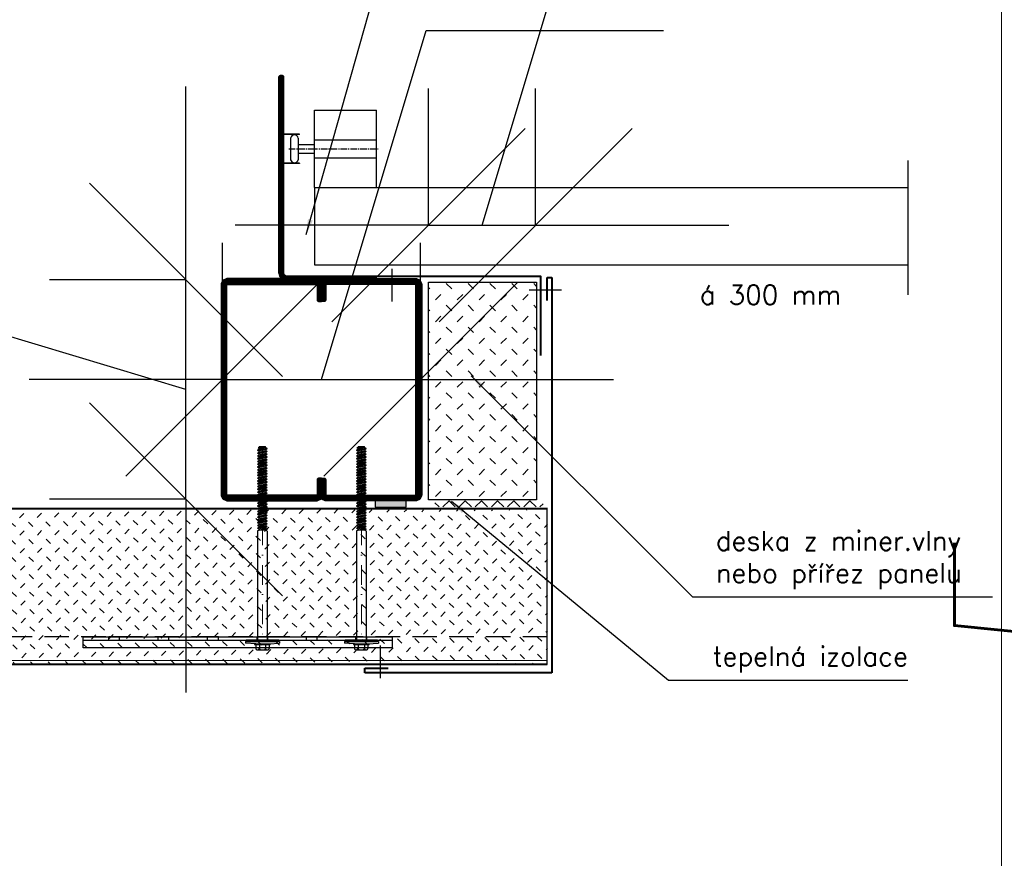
# Model space of a CAD drawing. Header units: millimetres. Extents: x -385852 to 238709, y -99680 to 201840.
# Tile 91 of 176: x 7180 to 7817, y -50822 to -50279. Entities that reach past the tile are written whole.
import ezdxf

# ---------------------------------------------------------------- set-up
doc = ezdxf.new("R2010")
doc.units = ezdxf.units.MM
for name, pattern in [('AI9-LType2', [6.350001, 4.233333, -0.705556, 0.705556, -0.705556]), ('DASHDOT', [25.4, 12.7, -6.35, 0, -6.35]), ('HIDDEN2', [4.7625, 3.175, -1.5875])]:
    doc.linetypes.add(name, pattern=pattern)
doc.layers.get('0').update_dxf_attribs({"color": 4})
doc.layers.get('Defpoints').update_dxf_attribs({"color": 8})
for name, color, linetype, lineweight in [('KING_DET_axis', 4, 'DASHDOT', 13), ('KING_DET_dimension', 3, 'Continuous', 25), ('KING_DET_drawing frame', 7, 'Continuous', 20), ('KING_DET_fastening', 7, 'Continuous', 25), ('KING_DET_flashing', 40, 'Continuous', 40), ('KING_DET_hatch', 1, 'Continuous', 18), ('KING_DET_panel-sheet', 5, 'Continuous', 40), ('KING_DET_remainder', 253, 'Continuous', 30), ('KING_DET_sealing', 9, 'Continuous', 25), ('KING_DET_secondary steel', 140, 'Continuous', 80), ('KING_DET_text-note', 7, 'Continuous', 25)]:
    doc.layers.add(name, color=color, linetype=linetype, lineweight=lineweight)
doc.layers.add('noprint', color=81, linetype='Continuous', plot=False)
doc.styles.get("Standard").update_dxf_attribs({"font": 'isocpeur.ttf', "height": 20})
doc.dimstyles.new('Cadkon', dxfattribs={"dimscale": 50, "dimtxt": 2.5, "dimasz": 2.5, "dimexe": 1.768, "dimexo": 5, "dimgap": 1, "dimtad": 1, "dimdec": 4, "dimrnd": 1, "dimdsep": 46, "dimtxsty": 'Standard', "dimblk1": 'OBLIQUE', "dimblk2": 'OBLIQUE', "dimsah": 1, "dimcen": 0.09, "dimadec": 0, "dimazin": 0, "dimtfac": 1, "dimtdec": 4, "dimtmove": 1, "dimatfit": 0, "dimfxl": 0, "dimtolj": 1, "dimtzin": 0, "dimarcsym": 0})
doc.dimstyles.new('detaily_10', dxfattribs={"dimtxt": 20, "dimasz": 10, "dimexe": 10, "dimexo": 10, "dimgap": 5, "dimtad": 1, "dimdec": 0, "dimtxsty": 'Standard', "dimblk": 'ARCHTICK', "dimcen": 3, "dimazin": 0, "dimtfac": 1, "dimtdec": 0, "dimtmove": 0, "dimatfit": 0, "dimfxl": 0, "dimarcsym": 0})

# ---------------------------------------------------------------- blocks, each defined once
blk = doc.blocks.new('_ArchTick')
at = {"color": 0, "linetype": 'ByBlock', "const_width": 0.15}
blk.add_lwpolyline([(-0.5, -0.5), (0.5, 0.5)], dxfattribs=at)
blk = doc.blocks.new('P17_20x5')
at = {"layer": 'KING_DET_sealing'}
blk.add_hatch(color=256, dxfattribs=at).paths.add_polyline_path([(-10, 0), (10, 0), (10, 5), (-10, 5)])
blk.add_lwpolyline([(-10, 0), (10, 0), (10, 5), (-10, 5)], close=True, dxfattribs=at)
blk = doc.blocks.new('_OBLIQUE')
at = {"color": 0, "linetype": 'ByBlock'}
blk.add_line((-0.5, -0.5), (0.5, 0.5), dxfattribs=at)
blk = doc.blocks.new('*D133')
at = {"layer": 'Defpoints', "color": 0, "transparency": 16777216}
for p in [(7287.33, -50447.74), (7309.32, -50447.74), (7309.32, -50589.74)]:
    blk.add_point(p, dxfattribs=at)
at = {"layer": 'KING_DET_dimension', "color": 0, "lineweight": -2, "transparency": 16777216}
for p, q in [((7061.43, -50450.97), (7061.43, -50288.47)), ((7287.33, -50447.74), (7287.33, -50322.74)), ((7287.33, -50518.74), (7061.43, -50450.97)), ((7287.33, -50447.74), (7198.93, -50447.74)), ((7287.33, -50589.74), (7287.33, -50447.74)), ((7287.33, -50589.74), (7287.33, -50447.74)), ((7287.33, -50589.74), (7198.93, -50589.74)), ((7287.33, -50589.74), (7287.33, -50714.74))]:
    blk.add_line(p, q, dxfattribs=at)
at = {"layer": 'KING_DET_dimension', "color": 0, "lineweight": -2, "transparency": 16777216, "xscale": 125, "yscale": 125, "zscale": 125}
for p, rotation in [((7287.33, -50447.74), 270), ((7287.33, -50589.74), 90)]:
    blk.add_blockref('_OBLIQUE', p, dxfattribs=dict(at, rotation=rotation))
at = {"layer": 'KING_DET_dimension', "color": 0, "transparency": 16777216, "insert": (6948.93, -50369.72), "char_height": 125, "attachment_point": 5, "rotation": 90}
blk.add_mtext('\\A1;{\\Fsimplex.shx|c238;X}', dxfattribs=at)
blk = doc.blocks.new('vr-P')
at = {"layer": 'KING_DET_remainder'}
h = blk.add_hatch(color=7, dxfattribs=at)
h.paths.add_polyline_path([(-9.75, 84.52), (-20.72, 84.52), (-20.72, 84.23), (-9.75, 84.23)])
h.paths.add_polyline_path([(-9.75, 65.77), (-20.72, 65.77), (-20.72, 65.48), (-9.75, 65.48)])
at = {"layer": 'KING_DET_remainder', "color": 7}
for p, q in [((0, 50), (0, 100)), ((0, 100), (40, 100)), ((40, 50), (40, 100)), ((-15.56, 82.01), (-15.56, 67.99)), ((-10.57, 82.01), (-10.57, 67.99)), ((-10.57, 77.83), (0, 77.83)), ((0, 80.83), (40, 80.83)), ((-10.57, 72.17), (0, 72.17)), ((0, 69.17), (40, 69.17)), ((0, 50), (383.92, 50)), ((0, 50), (0, 0)), ((0, 0), (383.92, 0))]:
    blk.add_line(p, q, dxfattribs=at)
at = {"layer": 'KING_DET_remainder'}
for p, q in [((-9.75, 84.52), (-20.72, 84.52)), ((-9.75, 84.23), (-20.72, 84.23)), ((-9.75, 84.23), (-9.75, 84.52)), ((-9.75, 65.77), (-20.72, 65.77)), ((-9.75, 65.48), (-20.72, 65.48)), ((-9.75, 65.77), (-9.75, 65.48)), ((383.92, 67.56), (383.92, -19.31))]:
    blk.add_line(p, q, dxfattribs=at)
at = {"layer": 'KING_DET_remainder', "color": 1, "linetype": 'AI9-LType2'}
blk.add_lwpolyline([(-16.75, 75), (-2.27, 75), (41.15, 75)], dxfattribs=at)
at = {"layer": 'KING_DET_remainder', "color": 7}
for centre, start, end in [((-13.06, 81.44), 12.57006, 167.42994), ((-13.06, 68.56), 192.57006, 347.42994)]:
    blk.add_arc(centre, 2.56, start, end, dxfattribs=at)
blk = doc.blocks.new('fh1')
at = {"layer": 'KING_DET_hatch'}
h = blk.add_hatch(dxfattribs=at)
h.set_pattern_fill('ZEM_NASYPANA', color=256, scale=4, angle=89.13009, style=0)
h.set_pattern_definition([(134.130086, (37522.079, -16577.347), (-11.3124045, 0.1717679), [4, -12]), (224.130086, (37516.552, -16568.777), (-0.1717679, -11.3124045), [4, -12])])
h.paths.add_polyline_path([(-416.34, -100.7), (-416.5, -0.7), (-0.15, -0.06), (0, -100.06)])
edge = h.paths.add_edge_path(flags=17)
edge.add_line((-416.35, -97.7), (0, -97.06))
blk.add_line((-416.35, -98.12), (0, -98.12), dxfattribs=at)
at = {"layer": 'KING_DET_panel-sheet', "linetype": 'Continuous'}
for p, q in [((-416.5, 0), (0, 0)), ((-416.35, -100.58), (0, -100.58))]:
    blk.add_line(p, q, dxfattribs=at)
at = {"layer": 'KING_DET_remainder', "linetype": 'Continuous'}
blk.add_line((0, -100.58), (0, 0), dxfattribs=at)
at = {"layer": 'KING_DET_remainder', "linetype": 'HIDDEN2', "ltscale": 5}
blk.add_line((-416.35, -82.82), (0, -82.82), dxfattribs=at)
at = {"layer": 'noprint'}
blk.add_line((-416.35, -100.58), (-416.35, 0), dxfattribs=at)
blk = doc.blocks.new('MW-deska')
at = {"layer": 'KING_DET_hatch'}
h = blk.add_hatch(dxfattribs=at)
h.set_pattern_fill('ZEM_NASYPANA', color=256, scale=5, style=0)
h.set_pattern_definition([(45, (-9880.24, -31166.418), (1e-15, 14.1421356), [5, -15]), (135, (-9869.634, -31159.347), (-14.1421356, 1e-15), [5, -15])])
h.paths.add_polyline_path([(0, -70), (0, 0), (-140.75, 0), (-140.75, -70)])
at = {"layer": 'KING_DET_remainder'}
blk.add_lwpolyline([(-140.75, -70), (-140.75, 0), (0, 0), (0, -70)], close=True, dxfattribs=at)
blk = doc.blocks.new('*D132')
at = {"layer": 'Defpoints', "color": 0, "transparency": 16777216}
for p in [(7439.07, -50512.28), (7310.88, -50584.79), (7439.07, -50585.15)]:
    blk.add_point(p, dxfattribs=at)
at = {"layer": 'KING_DET_dimension', "color": 0, "lineweight": -2, "transparency": 16777216}
for p, q in [((7374.98, -50512.28), (7442.75, -50286.38)), ((7442.75, -50286.38), (7596.32, -50286.38)), ((7310.88, -50512.28), (7310.88, -50423.88)), ((7439.07, -50512.28), (7439.07, -50423.88)), ((7310.88, -50512.28), (7185.88, -50512.28)), ((7310.88, -50512.28), (7439.07, -50512.28)), ((7310.88, -50512.28), (7439.07, -50512.28)), ((7439.07, -50512.28), (7564.07, -50512.28))]:
    blk.add_line(p, q, dxfattribs=at)
at = {"layer": 'KING_DET_dimension', "color": 0, "lineweight": -2, "transparency": 16777216, "xscale": 125, "yscale": 125, "zscale": 125}
blk.add_blockref('_OBLIQUE', (7310.88, -50512.28), dxfattribs=at)
at = {"layer": 'KING_DET_dimension', "color": 0, "lineweight": -2, "transparency": 16777216, "xscale": 125, "yscale": 125, "zscale": 125, "rotation": 180}
blk.add_blockref('_OBLIQUE', (7439.07, -50512.28), dxfattribs=at)
at = {"layer": 'KING_DET_dimension', "color": 0, "transparency": 16777216, "insert": (7519.53, -50173.88), "char_height": 125, "attachment_point": 5}
blk.add_mtext('\\A1;{\\Fsimplex.shx|c238;a}', dxfattribs=at)
blk = doc.blocks.new('*D134')
at = {"layer": 'Defpoints', "color": 0, "transparency": 16777216}
for p in [(7513.55, -50412.34), (7444.23, -50589.98), (7513.55, -50588.02)]:
    blk.add_point(p, dxfattribs=at)
at = {"layer": 'KING_DET_dimension', "color": 0, "lineweight": -2, "transparency": 16777216}
for p, q in [((7478.89, -50412.34), (7546.66, -50186.44)), ((7546.66, -50186.44), (7700.23, -50186.44)), ((7444.23, -50412.34), (7444.23, -50323.94)), ((7513.55, -50412.34), (7513.55, -50323.94)), ((7444.23, -50412.34), (7319.23, -50412.34)), ((7444.23, -50412.34), (7513.55, -50412.34)), ((7444.23, -50412.34), (7513.55, -50412.34)), ((7513.55, -50412.34), (7638.55, -50412.34))]:
    blk.add_line(p, q, dxfattribs=at)
at = {"layer": 'KING_DET_dimension', "color": 0, "lineweight": -2, "transparency": 16777216, "xscale": 125, "yscale": 125, "zscale": 125}
blk.add_blockref('_OBLIQUE', (7444.23, -50412.34), dxfattribs=at)
at = {"layer": 'KING_DET_dimension', "color": 0, "lineweight": -2, "transparency": 16777216, "xscale": 125, "yscale": 125, "zscale": 125, "rotation": 180}
blk.add_blockref('_OBLIQUE', (7513.55, -50412.34), dxfattribs=at)
at = {"layer": 'KING_DET_dimension', "color": 0, "transparency": 16777216, "insert": (7623.45, -50073.94), "char_height": 125, "attachment_point": 5}
blk.add_mtext('\\A1;{\\Fsimplex.shx|c238;d}', dxfattribs=at)
blk = doc.blocks.new('P02p_JZ-22-D100')
at = {"layer": 'KING_DET_fastening'}
blk.add_hatch(color=9, dxfattribs=at).paths.add_polyline_path([(10.5, 1), (-10.5, 1), (-10.5, 0), (10.5, 0)])
at = {"layer": 'KING_DET_axis', "linetype": 'DASHDOT'}
blk.add_line((0, -125), (0, 0), dxfattribs=at)
at = {"layer": 'KING_DET_fastening'}
for p, q in [((-4.29, 2.36), (-11, 2)), ((-11, 1), (-11, 2)), ((-11, 1), (11, 1)), ((5.04, 2.86), (-4.96, 2.86)), ((-4.96, 2.36), (-4.96, 2.86)), ((5.04, 2.36), (-4.96, 2.36)), ((-4.29, 3.15), (-4.29, 5.51)), ((4.37, 2.36), (-4.29, 2.36)), ((3.58, 6.3), (-3.5, 6.3)), ((-3.15, -70.52), (-3.15, 0)), ((-1.93, 3.15), (-1.93, 5.51)), ((2.01, 3.15), (2.01, 5.51)), ((2.01, 3.23), (2.01, 5.51)), ((3.15, -70.74), (3.15, 0)), ((4.37, 3.15), (4.37, 5.51)), ((4.37, 2.36), (11, 2)), ((5.04, 2.36), (5.04, 2.86)), ((11, 1), (11, 2)), ((-3.15, -70.52), (-2.31, -71)), ((-3.15, -71.56), (0, -71)), ((-3.15, -71.56), (-2.25, -71.04)), ((-3.15, -71.56), (-2.25, -72.08)), ((-3.15, -73.38), (3.15, -72.27)), ((-3.15, -73.38), (-2.25, -72.86)), ((-3.15, -73.38), (-2.25, -73.9)), ((-3.15, -75.18), (3.15, -74.07)), ((-3.15, -75.18), (-2.25, -74.66)), ((-3.15, -75.18), (-2.25, -75.7)), ((-3.15, -76.98), (3.15, -75.87)), ((-2.31, -71), (2.1, -71)), ((-2.25, -72.08), (3.15, -70.74)), ((-2.25, -71.04), (-2.25, -71)), ((-2.25, -72.86), (2.25, -71.75)), ((-2.25, -72.86), (-2.25, -72.08)), ((-2.25, -73.9), (2.25, -72.79)), ((-2.25, -74.66), (2.25, -73.55)), ((-2.25, -74.66), (-2.25, -73.88)), ((-2.25, -75.7), (2.25, -74.59)), ((-2.25, -76.46), (2.25, -75.35)), ((-2.25, -76.46), (-2.25, -75.68)), ((-2.25, -77.5), (2.25, -76.39)), ((2.25, -71.75), (2.25, -70.96)), ((2.25, -71.75), (3.15, -72.27)), ((2.25, -72.79), (3.15, -72.27)), ((2.25, -73.55), (2.25, -72.79)), ((2.25, -73.55), (3.15, -74.07)), ((2.25, -74.59), (3.15, -74.07)), ((2.25, -75.35), (2.25, -74.59)), ((2.25, -75.35), (3.15, -75.87)), ((2.25, -76.39), (3.15, -75.87)), ((2.25, -77.15), (2.25, -76.39)), ((-3.15, -76.98), (-2.25, -76.46)), ((-3.15, -76.98), (-2.25, -77.5)), ((-3.15, -78.78), (3.15, -77.67)), ((-3.15, -78.78), (-2.25, -78.26)), ((-3.15, -78.78), (-2.25, -79.3)), ((-3.15, -80.58), (3.15, -79.47)), ((-3.15, -80.58), (-2.25, -80.06)), ((-3.15, -80.58), (-2.25, -81.1)), ((-3.15, -82.38), (3.15, -81.27)), ((-3.15, -82.38), (-2.25, -81.86)), ((-3.15, -82.38), (-2.25, -82.9)), ((-2.25, -78.26), (2.25, -77.15)), ((-2.25, -78.26), (-2.25, -77.48)), ((-2.25, -79.3), (2.25, -78.19)), ((-2.25, -80.06), (2.25, -78.95)), ((-2.25, -80.06), (-2.25, -79.28)), ((-2.25, -81.1), (2.25, -79.99)), ((-2.25, -81.86), (2.25, -80.75)), ((-2.25, -81.86), (-2.25, -81.08)), ((-2.25, -82.9), (2.25, -81.79)), ((-2.25, -83.66), (2.25, -82.55)), ((2.25, -77.15), (3.15, -77.67)), ((2.25, -78.19), (3.15, -77.67)), ((2.25, -78.95), (2.25, -78.19)), ((2.25, -78.95), (3.15, -79.47)), ((2.25, -79.99), (3.15, -79.47)), ((2.25, -80.75), (2.25, -79.96)), ((2.25, -80.75), (3.15, -81.27)), ((2.25, -81.79), (3.15, -81.27)), ((2.25, -82.55), (2.25, -81.76)), ((2.25, -82.55), (3.15, -83.07)), ((-3.15, -84.18), (3.15, -83.07)), ((-3.15, -84.18), (-2.25, -83.66)), ((-3.15, -84.18), (-2.25, -84.7)), ((-3.15, -85.98), (3.15, -84.87)), ((-3.15, -85.98), (-2.25, -85.46)), ((-3.15, -85.98), (-2.25, -86.5)), ((-3.15, -87.78), (3.15, -86.67)), ((-3.15, -87.78), (-2.25, -87.26)), ((-3.15, -87.78), (-2.25, -88.3)), ((-3.15, -89.58), (3.15, -88.47)), ((-3.15, -89.58), (-2.25, -89.06)), ((-2.25, -83.66), (-2.25, -82.88)), ((-2.25, -84.7), (2.25, -83.59)), ((-2.25, -85.46), (2.25, -84.35)), ((-2.25, -85.46), (-2.25, -84.68)), ((-2.25, -86.5), (2.25, -85.39)), ((-2.25, -87.26), (2.25, -86.15)), ((-2.25, -87.26), (-2.25, -86.48)), ((-2.25, -88.3), (2.25, -87.19)), ((-2.25, -89.06), (2.25, -87.95)), ((-2.25, -89.06), (-2.25, -88.28)), ((-2.25, -90.1), (2.25, -88.99)), ((2.25, -83.59), (3.15, -83.07)), ((2.25, -84.35), (2.25, -83.59)), ((2.25, -84.35), (3.15, -84.87)), ((2.25, -85.39), (3.15, -84.87)), ((2.25, -86.15), (2.25, -85.39)), ((2.25, -86.15), (3.15, -86.67)), ((2.25, -87.19), (3.15, -86.67)), ((2.25, -87.95), (2.25, -87.19)), ((2.25, -87.95), (3.15, -88.47)), ((2.25, -88.99), (3.15, -88.47)), ((2.25, -89.75), (2.25, -88.99)), ((-3.15, -89.58), (-2.25, -90.1)), ((-3.15, -91.38), (3.15, -90.27)), ((-3.15, -91.38), (-2.25, -90.86)), ((-3.15, -91.38), (-2.25, -91.9)), ((-3.15, -93.18), (3.15, -92.07)), ((-3.15, -93.18), (-2.25, -92.66)), ((-3.15, -93.18), (-2.25, -93.7)), ((-3.15, -94.98), (3.15, -93.87)), ((-3.15, -94.98), (-2.25, -94.46)), ((-3.15, -94.98), (-2.25, -95.5)), ((-2.25, -90.86), (2.25, -89.75)), ((-2.25, -90.86), (-2.25, -90.08)), ((-2.25, -91.9), (2.25, -90.79)), ((-2.25, -92.66), (2.25, -91.55)), ((-2.25, -92.66), (-2.25, -91.88)), ((-2.25, -93.7), (2.25, -92.59)), ((-2.25, -94.46), (2.25, -93.35)), ((-2.25, -94.46), (-2.25, -93.68)), ((-2.25, -95.5), (2.25, -94.39)), ((-2.25, -96.26), (2.25, -95.15)), ((-2.25, -96.26), (-2.25, -95.48)), ((2.25, -89.75), (3.15, -90.27)), ((2.25, -90.79), (3.15, -90.27)), ((2.25, -91.55), (2.25, -90.79)), ((2.25, -91.55), (3.15, -92.07)), ((2.25, -92.59), (3.15, -92.07)), ((2.25, -93.35), (2.25, -92.59)), ((2.25, -93.35), (3.15, -93.87)), ((2.25, -94.39), (3.15, -93.87)), ((2.25, -95.15), (2.25, -94.39)), ((2.25, -95.15), (3.15, -95.67)), ((-3.15, -96.78), (3.15, -95.67)), ((-3.15, -96.78), (-2.25, -96.26)), ((-3.15, -96.78), (-2.25, -97.3)), ((-3.15, -98.58), (3.15, -97.47)), ((-3.15, -98.58), (-2.25, -98.06)), ((-3.15, -98.58), (-2.25, -99.1)), ((-3.15, -100.38), (3.15, -99.27)), ((-3.15, -100.38), (-2.25, -99.86)), ((-3.15, -100.38), (-2.25, -100.9)), ((-3.15, -102.18), (3.15, -101.07)), ((-3.15, -102.18), (-2.25, -101.66)), ((-2.25, -97.3), (2.25, -96.19)), ((-2.25, -98.06), (2.25, -96.95)), ((-2.25, -98.06), (-2.25, -97.28)), ((-2.25, -99.1), (2.25, -97.99)), ((-2.25, -99.86), (2.25, -98.75)), ((-2.25, -99.86), (-2.25, -99.08)), ((-2.25, -100.9), (2.25, -99.79)), ((-2.25, -101.66), (2.25, -100.55)), ((-2.25, -101.66), (-2.25, -100.88)), ((-2.25, -102.7), (2.25, -101.59)), ((2.25, -96.19), (3.15, -95.67)), ((2.25, -96.95), (2.25, -96.19)), ((2.25, -96.95), (3.15, -97.47)), ((2.25, -97.99), (3.15, -97.47)), ((2.25, -98.75), (2.25, -97.99)), ((2.25, -98.75), (3.15, -99.27)), ((2.25, -99.79), (3.15, -99.27)), ((2.25, -100.55), (2.25, -99.79)), ((2.25, -100.55), (3.15, -101.07)), ((2.25, -101.59), (3.15, -101.07)), ((2.25, -102.35), (2.25, -101.59)), ((-3.15, -102.18), (-2.25, -102.7)), ((-3.15, -103.98), (3.15, -102.87)), ((-3.15, -103.98), (-2.25, -103.46)), ((-3.15, -103.98), (-2.25, -104.5)), ((-3.15, -105.78), (3.15, -104.67)), ((-3.15, -105.78), (-2.25, -105.26)), ((-3.15, -105.78), (-2.25, -106.3)), ((-3.15, -107.58), (3.15, -106.47)), ((-3.15, -107.58), (-2.25, -107.06)), ((-3.15, -107.58), (-2.25, -108.1)), ((-3.15, -109.38), (3.15, -108.27)), ((-2.25, -103.46), (2.25, -102.35)), ((-2.25, -103.46), (-2.25, -102.68)), ((-2.25, -104.5), (2.25, -103.39)), ((-2.25, -105.26), (2.25, -104.15)), ((-2.25, -105.26), (-2.25, -104.48)), ((-2.25, -106.3), (2.25, -105.19)), ((-2.25, -107.06), (2.25, -105.95)), ((-2.25, -107.06), (-2.25, -106.28)), ((-2.25, -108.1), (2.25, -106.99)), ((-2.25, -108.86), (2.25, -107.75)), ((-2.25, -108.86), (-2.25, -108.08)), ((2.25, -102.35), (3.15, -102.87)), ((2.25, -103.39), (3.15, -102.87)), ((2.25, -104.15), (2.25, -103.39)), ((2.25, -104.15), (3.15, -104.67)), ((2.25, -105.19), (3.15, -104.67)), ((2.25, -105.95), (2.25, -105.19)), ((2.25, -105.95), (3.15, -106.47)), ((2.25, -106.99), (3.15, -106.47)), ((2.25, -107.75), (2.25, -106.99)), ((2.25, -107.75), (3.15, -108.27)), ((2.25, -108.79), (3.15, -108.27)), ((-3.15, -109.38), (-2.25, -108.86)), ((-3.15, -109.38), (-2.25, -109.9)), ((-3.15, -111.18), (3.15, -110.07)), ((-3.15, -111.18), (-2.25, -110.66)), ((-3.15, -111.18), (-2.25, -111.7)), ((-3.15, -112.98), (3.15, -111.87)), ((-3.15, -112.98), (-2.25, -112.46)), ((-3.15, -112.98), (-2.25, -113.5)), ((-3.15, -114.78), (3.15, -113.67)), ((-3.15, -114.78), (-2.25, -114.26)), ((-2.25, -109.9), (2.25, -108.79)), ((-2.25, -110.66), (2.25, -109.55)), ((-2.25, -110.66), (-2.25, -109.88)), ((-2.25, -111.7), (2.25, -110.59)), ((-2.25, -112.46), (2.25, -111.35)), ((-2.25, -112.46), (-2.25, -111.68)), ((-2.25, -113.5), (2.25, -112.39)), ((-2.25, -114.26), (2.25, -113.15)), ((-2.25, -114.26), (-2.25, -113.48)), ((-2.25, -115.3), (2.25, -114.19)), ((2.25, -109.55), (2.25, -108.79)), ((2.25, -109.55), (3.15, -110.07)), ((2.25, -110.59), (3.15, -110.07)), ((2.25, -111.35), (2.25, -110.59)), ((2.25, -111.35), (3.15, -111.87)), ((2.25, -112.39), (3.15, -111.87)), ((2.25, -113.15), (2.25, -112.39)), ((2.25, -113.15), (3.15, -113.67)), ((2.25, -114.19), (3.15, -113.67)), ((2.25, -114.95), (2.25, -114.19)), ((-3.15, -114.78), (-2.25, -115.3)), ((-3.15, -116.58), (3.15, -115.47)), ((-3.15, -116.58), (-2.25, -116.06)), ((-3.15, -116.58), (-2.25, -117.1)), ((-3.15, -118.38), (3.15, -117.27)), ((-3.15, -118.38), (-2.25, -117.86)), ((-3.15, -118.38), (-2.25, -118.9)), ((-3.15, -120.18), (3.15, -119.07)), ((-3.15, -120.18), (-2.25, -119.66)), ((-3.15, -120.18), (-2.25, -120.7)), ((-3.15, -121.98), (3.15, -120.87)), ((-2.25, -116.06), (2.25, -114.95)), ((-2.25, -116.06), (-2.25, -115.28)), ((-2.25, -117.1), (2.25, -115.99)), ((-2.25, -117.86), (2.25, -116.75)), ((-2.25, -117.86), (-2.25, -117.08)), ((-2.25, -118.9), (2.25, -117.79)), ((-2.25, -119.66), (2.25, -118.55)), ((-2.25, -119.66), (-2.25, -118.88)), ((-2.25, -120.7), (2.25, -119.59)), ((-2.25, -121.46), (2.25, -120.35)), ((-2.25, -121.46), (-2.25, -120.68)), ((2.25, -114.95), (3.15, -115.47)), ((2.25, -115.99), (3.15, -115.47)), ((2.25, -116.75), (2.25, -115.99)), ((2.25, -116.75), (3.15, -117.27)), ((2.25, -117.79), (3.15, -117.27)), ((2.25, -118.55), (2.25, -117.79)), ((2.25, -118.55), (3.15, -119.07)), ((2.25, -119.59), (3.15, -119.07)), ((2.25, -120.35), (2.25, -119.59)), ((2.25, -120.35), (3.15, -120.87)), ((2.25, -121.39), (3.15, -120.87)), ((-3.15, -121.98), (-2.25, -121.46)), ((-3.15, -121.98), (-2.25, -122.5)), ((-3.15, -123.78), (3.15, -122.67)), ((-3.15, -123.78), (-2.25, -123.26)), ((-3.15, -123.78), (-2.25, -124.3)), ((-2.25, -122.5), (2.25, -121.39)), ((-2.25, -123.26), (2.25, -122.15)), ((-2.25, -123.26), (-2.25, -122.48)), ((-2.25, -124.3), (2.25, -123.19)), ((-2.25, -124.3), (-2.06, -125)), ((-2.25, -124.3), (2.86, -124.3)), ((-2.06, -125), (2.06, -125)), ((0.83, -124.3), (2.25, -123.95)), ((2.06, -125), (2.25, -124.3)), ((2.25, -122.15), (2.25, -121.39)), ((2.25, -122.15), (3.15, -122.67)), ((2.25, -123.19), (3.15, -122.67)), ((2.25, -123.95), (2.25, -123.19)), ((2.25, -123.95), (2.86, -124.3))]:
    blk.add_line(p, q, dxfattribs=at)
blk.add_lwpolyline([(10.5, 1), (-10.5, 1), (-10.5, 0), (10.5, 0)], close=True, dxfattribs=at)
for centre, start, end in [((-3.5, 5.51), 90.00332, 180.00332), ((-2.71, 5.51), 0.00332, 90.00332), ((-1.14, 5.51), 90.00332, 180.00332), ((1.22, 5.51), 0.00332, 90.00332), ((2.8, 5.51), 90.00332, 180.00332), ((3.58, 5.51), 0.00332, 90.00332)]:
    blk.add_arc(centre, 0.787, start, end, dxfattribs=at)
at = {"layer": 'KING_DET_fastening', "extrusion": (0, 0, -1)}
for centre, start_param, end_param in [((-5.08, 3.15), 0.936145, 1.313741), ((-2.72, 3.15), 0.936145, 1.313741), ((-1.13, 3.15), 3.700141, 4.077737), ((1.22, 3.15), 0.936145, 1.313741), ((2.8, 3.15), 3.700141, 4.077737), ((5.16, 3.15), 3.700141, 4.077737)]:
    blk.add_ellipse(centre, major_axis=(0.47, 0.638), ratio=1, start_param=start_param, end_param=end_param, dxfattribs=at)
blk = doc.blocks.new('*D138')
at = {"layer": 'Defpoints', "color": 0, "transparency": 16777216}
for p in [(8252.59, -50790.25), (8185.47, -50797.09), (8326.5, -50797.09)]:
    blk.add_point(p, dxfattribs=at)
at = {"layer": 'KING_DET_dimension', "color": 0, "lineweight": -2, "transparency": 16777216}
for p, q in [((7959.57, -50725.9), (7959.57, -50563.4)), ((8185.47, -50790.25), (8185.47, -50665.25)), ((8185.47, -50793.67), (7959.57, -50725.9)), ((8185.47, -50790.25), (8097.07, -50790.25)), ((8185.47, -50790.25), (8185.47, -50797.09)), ((8185.47, -50790.25), (8185.47, -50797.09)), ((8185.47, -50797.09), (8097.07, -50797.09)), ((8185.47, -50797.09), (8185.47, -50922.09))]:
    blk.add_line(p, q, dxfattribs=at)
at = {"layer": 'KING_DET_dimension', "color": 0, "lineweight": -2, "transparency": 16777216, "xscale": 125, "yscale": 125, "zscale": 125}
for p, rotation in [((8185.47, -50790.25), 270), ((8185.47, -50797.09), 90)]:
    blk.add_blockref('_OBLIQUE', p, dxfattribs=dict(at, rotation=rotation))
at = {"layer": 'KING_DET_dimension', "color": 0, "transparency": 16777216, "insert": (7847.07, -50644.65), "char_height": 125, "attachment_point": 5, "rotation": 90}
blk.add_mtext('\\A1;{\\Fsimplex.shx|c238;5}', dxfattribs=at)

msp = doc.modelspace()

# ---------------------------------------------------------------- hatches: boundary and pattern name
at = {"layer": 'KING_DET_hatch'}
h = msp.add_hatch(dxfattribs=at)
h.set_pattern_fill('PLASTY', color=256, scale=3.7, style=0)
h.set_pattern_definition([(45, (-6827.41, -70254.7266), (-5.2325902, 5.2325902), []), (135, (-6827.41, -70254.7266), (-5.2325902, -5.2325902), [])])
h.paths.add_polyline_path([(7518.40849, -50590.65146), (7448.40453, -50590.65089), (7448.40457, -50594.65089), (7518.40852, -50594.65146)])

# ---------------------------------------------------------------- linework, layer by layer
for p, q in [((7220.80496, -50678.76786), (7420.80496, -50678.76786)), ((7220.80496, -50685.76786), (7220.80496, -50678.76786)), ((7220.80496, -50680.78065), (7420.80496, -50680.78065)), ((7237.30496, -50680.78065), (7237.30496, -50678.76786)), ((7244.30496, -50678.76786), (7237.30496, -50678.76786)), ((7244.30496, -50680.78065), (7244.30496, -50678.76786)), ((7269.30496, -50680.78065), (7269.30496, -50678.76786)), ((7276.30496, -50680.78065), (7276.30496, -50678.76786)), ((7301.30496, -50680.78065), (7301.30496, -50678.76786)), ((7308.30496, -50678.76786), (7301.30496, -50678.76786)), ((7308.30496, -50680.78065), (7308.30496, -50678.76786)), ((7333.30496, -50680.78065), (7333.30496, -50678.76786)), ((7340.30496, -50678.76786), (7333.30496, -50678.76786)), ((7340.30496, -50680.78065), (7340.30496, -50678.76786)), ((7365.30496, -50680.78065), (7365.30496, -50678.76786)), ((7372.30496, -50678.76786), (7365.30496, -50678.76786)), ((7372.30496, -50680.78065), (7372.30496, -50678.76786)), ((7397.30496, -50680.78065), (7397.30496, -50678.76786)), ((7397.30496, -50678.76786), (7404.30496, -50678.76786)), ((7404.30496, -50680.78065), (7404.30496, -50678.76786)), ((7420.80496, -50678.76786), (7420.80496, -50685.76786)), ((7420.80496, -50685.76786), (7220.80496, -50685.76786))]:
    msp.add_line(p, q)
at = {"layer": 'KING_DET_drawing frame', "color": 7}
msp.add_lwpolyline([(6914.99998, -49919.99999), (7814.99998, -49919.99999), (7814.99998, -51354.99999), (6914.99998, -51354.99999)], close=True, dxfattribs=at)
at = {"layer": 'KING_DET_fastening'}
for p, q in [((7420.67366, -50461.68002), (7420.67366, -50440.68002)), ((7530.29365, -50454.33454), (7509.29365, -50454.33454)), ((7413.11843, -50705.35267), (7413.11843, -50684.35267))]:
    msp.add_line(p, q, dxfattribs=at)
at = {"layer": 'KING_DET_flashing', "linetype": 'Continuous'}
for p, q in [((7521.07024, -50461.14419), (7521.07024, -50446.14419)), ((7521.07024, -50446.14419), (7524.07024, -50446.14419)), ((7524.07024, -50446.14419), (7524.07024, -50701.96332)), ((7403.13918, -50701.96332), (7403.13918, -50698.96332)), ((7403.13918, -50698.96332), (7418.13918, -50698.96332)), ((7524.07024, -50701.96332), (7403.13918, -50701.96332))]:
    msp.add_line(p, q, dxfattribs=at)
msp.add_lwpolyline([(7517.04571, -50496.65644), (7517.04571, -50445.6724), (7383.57605, -50445.6724)], dxfattribs=at)
at = {"layer": 'KING_DET_secondary steel', "color": 140, "linetype": 'Continuous'}
msp.add_lwpolyline([(7348.32678, -50443.33991, 0.414213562), (7352.82678, -50447.83991), (7409.82678, -50447.83991), (7409.82678, -50446.33991), (7352.82678, -50446.33991, -0.414213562), (7349.82678, -50443.33991), (7349.82678, -50316.33991), (7348.32678, -50316.33991), (7348.32678, -50443.33991), (7348.32678, -50316.33991)], format="xyb", dxfattribs=at)
for points in [[(7374.9735, -50460.83991), (7374.9735, -50450.53991), (7374.18269, -50448.63072), (7372.2735, -50447.83991), (7313.6735, -50447.83991), (7311.76431, -50448.63072), (7310.9735, -50450.53991), (7310.9735, -50587.13991), (7311.76431, -50589.0491), (7313.6735, -50589.83991), (7372.2735, -50589.83991), (7374.18269, -50589.0491), (7374.9735, -50587.13991), (7374.9735, -50576.83991), (7372.9735, -50576.83991), (7372.9735, -50587.13991), (7372.76847, -50587.63489), (7372.2735, -50587.83991), (7313.6735, -50587.83991), (7313.17852, -50587.63489), (7312.9735, -50587.13991), (7312.9735, -50450.53991), (7313.17852, -50450.04494), (7313.6735, -50449.83991), (7372.2735, -50449.83991), (7372.76847, -50450.04494), (7372.9735, -50450.53991), (7372.9735, -50460.83991), (7374.9735, -50460.83991)], [(7374.9735, -50460.83991), (7374.9735, -50450.53991), (7375.76431, -50448.63072), (7377.6735, -50447.83991), (7436.2735, -50447.83991), (7438.18269, -50448.63072), (7438.9735, -50450.53991), (7438.9735, -50587.13991), (7438.18269, -50589.0491), (7436.2735, -50589.83991), (7377.6735, -50589.83991), (7375.76431, -50589.0491), (7374.9735, -50587.13991), (7374.9735, -50576.83991), (7376.9735, -50576.83991), (7376.9735, -50587.13991), (7377.17852, -50587.63489), (7377.6735, -50587.83991), (7436.2735, -50587.83991), (7436.76847, -50587.63489), (7436.9735, -50587.13991), (7436.9735, -50450.53991), (7436.76847, -50450.04494), (7436.2735, -50449.83991), (7377.6735, -50449.83991), (7377.17852, -50450.04494), (7376.9735, -50450.53991), (7376.9735, -50460.83991), (7374.9735, -50460.83991)]]:
    msp.add_lwpolyline(points, dxfattribs=at)

# ---------------------------------------------------------------- block references
msp.add_blockref('vr-P', (7370.54467, -50438.04692))
at = {"layer": 'KING_DET_fastening', "rotation": 180}
for p in [(7336.80496, -50680.78065), (7400.80496, -50680.78065)]:
    msp.add_blockref('P02p_JZ-22-D100', p, dxfattribs=at)
at = {"layer": 'KING_DET_hatch', "xscale": -1}
msp.add_blockref('fh1', (7104.79686, -50595.94643), dxfattribs=at)
at = {"layer": 'KING_DET_remainder', "rotation": 270}
msp.add_blockref('MW-deska', (7514.23453, -50589.9811), dxfattribs=at)
at = {"layer": 'KING_DET_sealing'}
msp.add_blockref('P17_20x5', (7419.84346, -50594.83991), dxfattribs=at)

# ---------------------------------------------------------------- texts
at = {"layer": 'KING_DET_dimension', "color": 7, "char_height": 12.5}
for s, insert, attachment_point in [('{\\Fsimplex.shx|c238;deska z miner.vlny \\Pnebo přířez panelu}', (7630.13604, -50629.05116), 4), ('{\\Fsimplex.shx|c238;tepelná izolace}', (7754.509, -50693.37972), 6)]:
    msp.add_mtext(s, dxfattribs=dict(at, insert=insert, attachment_point=attachment_point))
at = {"layer": 'KING_DET_text-note', "color": 7, "insert": (7711.35095, -50451.16353), "char_height": 12.5, "width": 117.1112681, "attachment_point": 3}
msp.add_mtext('{\\Fsimplex.shx|c238;á 300 mm}', dxfattribs=at)

# ---------------------------------------------------------------- dimensions: what is measured, and where the dimension line sits
at = {"layer": 'KING_DET_dimension'}
for base, p1, p2, text, picture, middle in [((7513.54766, -50412.33921), (7444.23453, -50589.9811), (7513.54766, -50588.02269), '{\\Fsimplex.shx|c238;d}', '*D134', (7596.6611, -50073.93921)), ((7439.0737, -50512.28289), (7310.88328, -50584.78821), (7439.0737, -50585.15372), '{\\Fsimplex.shx|c238;a}', '*D132', (7492.74849, -50173.88289))]:
    dim = msp.add_linear_dim(base=base, p1=p1, p2=p2, text=text, dimstyle='Cadkon', dxfattribs=at)
    dim.commit()
    dim.dimension.update_dxf_attribs({"geometry": picture, "text_midpoint": middle})
for base, p1, p2, text, picture, middle in [((7287.32784, -50447.74317), (7309.32415, -50589.74317), (7309.32415, -50447.74317), '{\\Fsimplex.shx|c238;X}', '*D133', (6948.92784, -50400.97317)), ((8185.46982, -50797.09451), (8252.5896, -50790.24737), (8326.49872, -50797.09451), '{\\Fsimplex.shx|c238;5}', '*D138', (7847.06982, -50675.90094))]:
    dim = msp.add_linear_dim(base=base, p1=p1, p2=p2, angle=90, text=text, dimstyle='Cadkon', dxfattribs=at)
    dim.commit()
    dim.dimension.update_dxf_attribs({"geometry": picture, "text_midpoint": middle})

# ---------------------------------------------------------------- leaders
msp.add_leader([(7365.09785, -50418.52048), (7417.46746, -50232.94734)], dimstyle='detaily_10', dxfattribs=at)
at = {"layer": 'KING_DET_dimension', "color": 7, "annotation_type": 0, "has_hookline": 1, "hookline_direction": 0}
for points, text_width in [([(7471.95991, -50509.79933), (7615.13604, -50652.80116), (7625.13604, -50652.80116)], 179.16667), ([(7459.21183, -50591.00036), (7599.62805, -50706.71305), (7609.62805, -50706.71305)], 139.88095)]:
    msp.add_leader(points, dimstyle='detaily_10', dxfattribs=dict(at, text_width=text_width))

doc.saveas('drawing.dxf')
